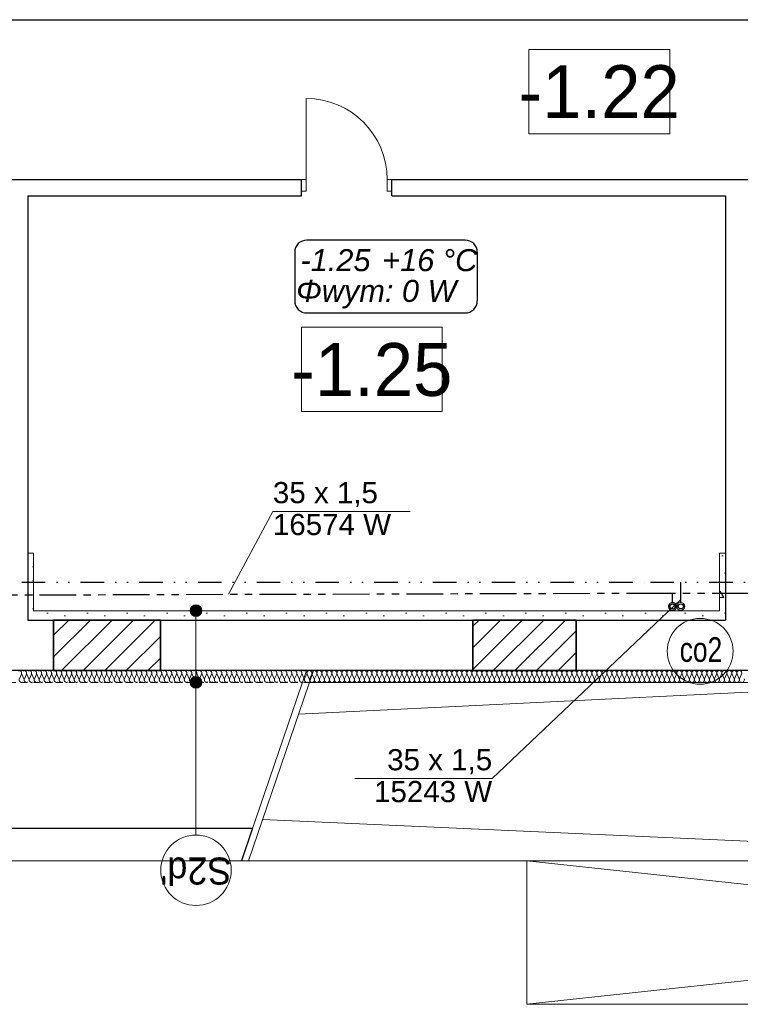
# Model space of a CAD drawing. Header units: millimetres. Extents: x -17429 to 155243, y -2908 to 188569.
# Tile 18 of 113: x 19085 to 25221, y 8696 to 17076. Entities that reach past the tile are written whole.
import ezdxf
from ezdxf.lldxf.tags import DXFTag

# ---------------------------------------------------------------- set-up
doc = ezdxf.new("R2010")
doc.units = ezdxf.units.MM
doc.header["$MEASUREMENT"] = 0
for name, pattern in [('DIVIDEX2', [2.5, 1, -0.5, 0, -0.5, 0, -0.5]), ('Hidden Line', [100, 50, -50]), ('PHANTOM', [2.5, 1.25, -0.25, 0.25, -0.25, 0.25, -0.25])]:
    doc.linetypes.add(name, pattern=pattern)
for name, color, linetype, lineweight in [('#piony', 7, 'Continuous', 5), ('Arch ocieplenie_Nr_Pióra__21', 252, 'Continuous', 13), ('Arch opisy_Nr_Pióra__1', 252, 'Continuous', 25), ('Arch opisy_Nr_Pióra__21', 252, 'Continuous', 13), ('Arch zmurowania_Nr_Pióra__21', 7, 'Continuous', 13), ('Arch zmurowania_Nr_Pióra__27', 7, 'Continuous', 35), ('INWENT. DRZWI_Nr_Pióra__21', 7, 'Continuous', 13), ('INWENT.ŚCIANY_Nr_Pióra__1', 252, 'Continuous', 25), ('INWENT.ŚCIANY_Nr_Pióra__21', 7, 'Continuous', 13), ('Istniejące schody_Nr_Pióra__21', 7, 'Continuous', 13)]:
    doc.layers.add(name, color=color, linetype=linetype, lineweight=lineweight)
for name, color, linetype in [('#podkład', 252, 'Continuous'), ('Arch ocieplenie', 252, 'Continuous'), ('Arch opisy', 252, 'Continuous'), ('Arch zmurowania', 7, 'Continuous'), ('IS_Grafika', 7, 'SOLID'), ('IS_Opisy_działek_Therm', 7, 'SOLID'), ('IS_Powrót', 5, 'DASH'), ('IS_Text_Konstrukcji', 7, 'Continuous'), ('IS_Zasilanie', 1, 'SOLID')]:
    doc.layers.add(name, color=color, linetype=linetype)
doc.layers.add('arch izolacje_Nr_Pióra__3', color=7, linetype='Continuous', lineweight=13, true_color=0xff6600)
doc.layers.add('Arch ocieplenie_Nr_Pióra__22', color=7, linetype='Continuous', lineweight=9, true_color=0x7f7f7f)
doc.styles.add('GENERATED_STYLE_3', font='txt')
doc.styles.add('GENERATED_STYLE_4', font='txt')
doc.styles.add('MtXpl_Arial', font='txt', dxfattribs={"height": 0.2})
doc.styles.get("Standard").update_dxf_attribs({"font": 'arial.ttf', "bigfont": 'BIGFONT.SHX'})
tags = doc.linetypes.add('DASH', pattern=[15, 10, -5]).pattern_tags.tags
tags[6:7] = [DXFTag(74, 4), DXFTag(75, 0), DXFTag(340, '0'), DXFTag(46, 0.0), DXFTag(50, 0.0), DXFTag(44, 0.0), DXFTag(45, 0.0)]
tags[4:5] = [DXFTag(74, 4), DXFTag(75, 0), DXFTag(340, '0'), DXFTag(46, 0.0), DXFTag(50, 0.0), DXFTag(44, 0.0), DXFTag(45, 0.0)]
tags = doc.linetypes.add('SOLID', pattern=[10, 10, 0]).pattern_tags.tags
tags[6:7] = [DXFTag(74, 4), DXFTag(75, 0), DXFTag(340, '0'), DXFTag(46, 0.0), DXFTag(50, 0.0), DXFTag(44, 0.0), DXFTag(45, 0.0)]
tags[4:5] = [DXFTag(74, 4), DXFTag(75, 0), DXFTag(340, '0'), DXFTag(46, 0.0), DXFTag(50, 0.0), DXFTag(44, 0.0), DXFTag(45, 0.0)]
pattern_1 = [(45, (0, 0), (-91.9239, 91.9239), [])]
pattern_2 = [(0, (0, 0), (0, 623.538), [60, -300]), (0, (180, 311.8), (0, 623.538), [60, -300]), (60, (0, 0), (-540, 311.769), [60, -300]), (60, (360, 0), (-540, 311.769), [60, -300]), (120, (60, 0), (540, 311.769), [60, -300]), (120, (420, 0), (540, 311.769), [60, -300]), (0, (0, 60), (0, 120), [0, -120, 0, -180]), (45, (60, 60), (-84.8528, 84.8528), [0, -90, 0, -150])]

# ---------------------------------------------------------------- blocks, each defined once
blk = doc.blocks.new('Izolacja cieplna 14_71', base_point=(32024.1, 11535.9))
at = {"layer": 'Arch ocieplenie_Nr_Pióra__22', "linetype": 'Continuous'}
for p, q in [((21572, 11506.1), (21554.3, 11465.7)), ((21593.3, 11465.7), (21575.6, 11506.1)), ((21614.6, 11506.1), (21596.9, 11465.7)), ((21635.9, 11465.7), (21618.2, 11506.1)), ((21657.1, 11506.1), (21639.4, 11465.7)), ((21678.4, 11465.7), (21660.7, 11506.1)), ((21699.7, 11506.1), (21682, 11465.7)), ((21721, 11465.7), (21703.3, 11506.1)), ((21742.3, 11506.1), (21724.6, 11465.7)), ((21763.6, 11465.7), (21745.9, 11506.1)), ((21784.9, 11506.1), (21767.1, 11465.7)), ((21806.1, 11465.7), (21788.4, 11506.1)), ((21827.4, 11506.1), (21809.7, 11465.7)), ((21848.7, 11465.7), (21831, 11506.1)), ((21870, 11506.1), (21852.3, 11465.7)), ((21891.3, 11465.7), (21873.6, 11506.1)), ((21912.6, 11506.1), (21894.8, 11465.7)), ((21933.8, 11465.7), (21916.1, 11506.1)), ((21955.1, 11506.1), (21937.4, 11465.7)), ((21976.4, 11465.7), (21958.7, 11506.1)), ((21997.7, 11506.1), (21980, 11465.7)), ((22019, 11465.7), (22001.3, 11506.1)), ((22040.3, 11506.1), (22022.5, 11465.7)), ((22061.5, 11465.7), (22043.8, 11506.1)), ((22082.8, 11506.1), (22065.1, 11465.7)), ((22104.1, 11465.7), (22086.4, 11506.1)), ((22125.4, 11506.1), (22107.7, 11465.7)), ((22146.7, 11465.7), (22129, 11506.1)), ((22168, 11506.1), (22150.2, 11465.7)), ((22189.2, 11465.7), (22171.5, 11506.1)), ((22210.5, 11506.1), (22192.8, 11465.7)), ((22231.8, 11465.7), (22214.1, 11506.1)), ((22253.1, 11506.1), (22235.4, 11465.7)), ((22274.4, 11465.7), (22256.7, 11506.1)), ((22295.7, 11506.1), (22278, 11465.7)), ((22316.9, 11465.7), (22299.2, 11506.1)), ((22338.2, 11506.1), (22320.5, 11465.7)), ((22359.5, 11465.7), (22341.8, 11506.1)), ((22380.8, 11506.1), (22363.1, 11465.7)), ((22402.1, 11465.7), (22384.4, 11506.1)), ((22423.4, 11506.1), (22405.7, 11465.7)), ((22444.6, 11465.7), (22426.9, 11506.1)), ((22465.9, 11506.1), (22448.2, 11465.7)), ((22487.2, 11465.7), (22469.5, 11506.1)), ((22508.5, 11506.1), (22490.8, 11465.7)), ((22529.8, 11465.7), (22512.1, 11506.1)), ((22551.1, 11506.1), (22533.4, 11465.7)), ((22572.3, 11465.7), (22554.6, 11506.1)), ((22593.6, 11506.1), (22575.9, 11465.7)), ((22614.9, 11465.7), (22597.2, 11506.1)), ((22636.2, 11506.1), (22618.5, 11465.7)), ((22657.5, 11465.7), (22639.8, 11506.1)), ((22678.8, 11506.1), (22661.1, 11465.7)), ((22700, 11465.7), (22682.3, 11506.1)), ((22721.3, 11506.1), (22703.6, 11465.7)), ((22742.6, 11465.7), (22724.9, 11506.1)), ((22763.9, 11506.1), (22746.2, 11465.7)), ((22785.2, 11465.7), (22767.5, 11506.1)), ((22806.5, 11506.1), (22788.8, 11465.7)), ((22827.7, 11465.7), (22810, 11506.1)), ((22849, 11506.1), (22831.3, 11465.7)), ((22870.3, 11465.7), (22852.6, 11506.1)), ((22891.6, 11506.1), (22873.9, 11465.7)), ((22912.9, 11465.7), (22895.2, 11506.1)), ((22934.2, 11506.1), (22916.5, 11465.7)), ((22955.5, 11465.7), (22937.7, 11506.1)), ((22976.7, 11506.1), (22959, 11465.7)), ((22998, 11465.7), (22980.3, 11506.1)), ((23019.3, 11506.1), (23001.6, 11465.7)), ((23040.6, 11465.7), (23022.9, 11506.1)), ((23061.9, 11506.1), (23044.2, 11465.7)), ((23083.2, 11465.7), (23065.4, 11506.1)), ((23104.4, 11506.1), (23086.7, 11465.7)), ((23125.7, 11465.7), (23108, 11506.1)), ((23147, 11506.1), (23129.3, 11465.7)), ((23168.3, 11465.7), (23150.6, 11506.1)), ((23189.6, 11506.1), (23171.9, 11465.7)), ((23210.9, 11465.7), (23193.1, 11506.1)), ((23232.1, 11506.1), (23214.4, 11465.7)), ((23253.4, 11465.7), (23235.7, 11506.1)), ((23274.7, 11506.1), (23257, 11465.7)), ((23296, 11465.7), (23278.3, 11506.1)), ((23317.3, 11506.1), (23299.6, 11465.7)), ((23338.6, 11465.7), (23320.8, 11506.1)), ((23359.8, 11506.1), (23342.1, 11465.7)), ((23381.1, 11465.7), (23363.4, 11506.1)), ((23402.4, 11506.1), (23384.7, 11465.7)), ((23423.7, 11465.7), (23406, 11506.1)), ((23445, 11506.1), (23427.3, 11465.7)), ((23466.3, 11465.7), (23448.6, 11506.1)), ((23487.5, 11506.1), (23469.8, 11465.7)), ((23508.8, 11465.7), (23491.1, 11506.1)), ((23530.1, 11506.1), (23512.4, 11465.7)), ((23551.4, 11465.7), (23533.7, 11506.1)), ((23572.7, 11506.1), (23555, 11465.7)), ((23594, 11465.7), (23576.3, 11506.1)), ((23615.2, 11506.1), (23597.5, 11465.7)), ((23636.5, 11465.7), (23618.8, 11506.1)), ((23657.8, 11506.1), (23640.1, 11465.7)), ((23679.1, 11465.7), (23661.4, 11506.1)), ((23700.4, 11506.1), (23682.7, 11465.7)), ((23721.7, 11465.7), (23704, 11506.1)), ((23742.9, 11506.1), (23725.2, 11465.7)), ((23764.2, 11465.7), (23746.5, 11506.1)), ((23785.5, 11506.1), (23767.8, 11465.7)), ((23806.8, 11465.7), (23789.1, 11506.1)), ((23828.1, 11506.1), (23810.4, 11465.7)), ((23849.4, 11465.7), (23831.7, 11506.1)), ((23870.6, 11506.1), (23852.9, 11465.7)), ((23891.9, 11465.7), (23874.2, 11506.1)), ((23913.2, 11506.1), (23895.5, 11465.7)), ((23934.5, 11465.7), (23916.8, 11506.1)), ((23955.8, 11506.1), (23938.1, 11465.7)), ((23977.1, 11465.7), (23959.4, 11506.1)), ((23998.3, 11506.1), (23980.6, 11465.7)), ((24019.6, 11465.7), (24001.9, 11506.1)), ((24040.9, 11506.1), (24023.2, 11465.7)), ((24062.2, 11465.7), (24044.5, 11506.1)), ((24083.5, 11506.1), (24065.8, 11465.7)), ((24104.8, 11465.7), (24087.1, 11506.1)), ((24126.1, 11506.1), (24108.3, 11465.7)), ((24147.3, 11465.7), (24129.6, 11506.1)), ((24168.6, 11506.1), (24150.9, 11465.7)), ((24189.9, 11465.7), (24172.2, 11506.1)), ((24211.2, 11506.1), (24193.5, 11465.7)), ((24232.5, 11465.7), (24214.8, 11506.1)), ((24253.8, 11506.1), (24236, 11465.7)), ((24275, 11465.7), (24257.3, 11506.1)), ((24296.3, 11506.1), (24278.6, 11465.7)), ((24317.6, 11465.7), (24299.9, 11506.1)), ((24338.9, 11506.1), (24321.2, 11465.7)), ((24360.2, 11465.7), (24342.5, 11506.1)), ((24381.5, 11506.1), (24363.7, 11465.7)), ((24402.7, 11465.7), (24385, 11506.1)), ((24424, 11506.1), (24406.3, 11465.7)), ((24445.3, 11465.7), (24427.6, 11506.1)), ((24466.6, 11506.1), (24448.9, 11465.7)), ((24487.9, 11465.7), (24470.2, 11506.1)), ((24509.2, 11506.1), (24491.4, 11465.7)), ((24530.4, 11465.7), (24512.7, 11506.1)), ((24551.7, 11506.1), (24534, 11465.7)), ((24573, 11465.7), (24555.3, 11506.1)), ((24594.3, 11506.1), (24576.6, 11465.7)), ((24615.6, 11465.7), (24597.9, 11506.1)), ((24636.9, 11506.1), (24619.2, 11465.7)), ((24658.1, 11465.7), (24640.4, 11506.1)), ((24679.4, 11506.1), (24661.7, 11465.7)), ((24700.7, 11465.7), (24683, 11506.1)), ((24722, 11506.1), (24704.3, 11465.7)), ((24743.3, 11465.7), (24725.6, 11506.1)), ((24764.6, 11506.1), (24746.9, 11465.7)), ((24785.8, 11465.7), (24768.1, 11506.1)), ((24807.1, 11506.1), (24789.4, 11465.7)), ((24828.4, 11465.7), (24810.7, 11506.1)), ((24849.7, 11506.1), (24832, 11465.7)), ((24871, 11465.7), (24853.3, 11506.1)), ((24892.3, 11506.1), (24874.6, 11465.7)), ((24913.5, 11465.7), (24895.8, 11506.1)), ((24934.8, 11506.1), (24917.1, 11465.7)), ((24956.1, 11465.7), (24938.4, 11506.1)), ((24977.4, 11506.1), (24959.7, 11465.7)), ((24998.7, 11465.7), (24981, 11506.1)), ((25020, 11506.1), (25002.3, 11465.7)), ((25041.2, 11465.7), (25023.5, 11506.1)), ((25062.5, 11506.1), (25044.8, 11465.7)), ((25083.8, 11465.7), (25066.1, 11506.1)), ((25105.1, 11506.1), (25087.4, 11465.7)), ((25126.4, 11465.7), (25108.7, 11506.1)), ((25147.7, 11506.1), (25130, 11465.7)), ((25168.9, 11465.7), (25151.2, 11506.1)), ((25190.2, 11506.1), (25172.5, 11465.7)), ((25211.5, 11465.7), (25193.8, 11506.1)), ((25232.8, 11506.1), (25215.1, 11465.7))]:
    blk.add_line(p, q, dxfattribs=at)
for centre, start_param, end_param in [((21552.5, 11514.6), 2.7288, 4.712389), ((21595.1, 11514.6), 2.7288, 6.695979), ((21637.7, 11514.6), 2.7288, 6.695979), ((21680.2, 11514.6), 2.7288, 6.695979), ((21722.8, 11514.6), 2.7288, 6.695979), ((21765.4, 11514.6), 2.7288, 6.695979), ((21807.9, 11514.6), 2.7288, 6.695979), ((21850.5, 11514.6), 2.7288, 6.695979), ((21893.1, 11514.6), 2.7288, 6.695979), ((21935.6, 11514.6), 2.7288, 6.695979), ((21978.2, 11514.6), 2.7288, 6.695979), ((22020.8, 11514.6), 2.7288, 6.695979), ((22063.3, 11514.6), 2.7288, 6.695979), ((22105.9, 11514.6), 2.7288, 6.695979), ((22148.5, 11514.6), 2.7288, 6.695979), ((22191, 11514.6), 2.7288, 6.695979), ((22233.6, 11514.6), 2.7288, 6.695979), ((22276.2, 11514.6), 2.7288, 6.695979), ((22318.7, 11514.6), 2.7288, 6.695979), ((22361.3, 11514.6), 2.7288, 6.695979), ((22403.9, 11514.6), 2.7288, 6.695979), ((22446.4, 11514.6), 2.7288, 6.695979), ((22489, 11514.6), 2.7288, 6.695979), ((22531.6, 11514.6), 2.7288, 6.695979), ((22574.1, 11514.6), 2.7288, 6.695979), ((22616.7, 11514.6), 2.7288, 6.695979), ((22659.3, 11514.6), 2.7288, 6.695979), ((22701.8, 11514.6), 2.7288, 6.695979), ((22744.4, 11514.6), 2.7288, 6.695979), ((22787, 11514.6), 2.7288, 6.695979), ((22829.5, 11514.6), 2.7288, 6.695979), ((22872.1, 11514.6), 2.7288, 6.695979), ((22914.7, 11514.6), 2.7288, 6.695979), ((22957.2, 11514.6), 2.7288, 6.695979), ((22999.8, 11514.6), 2.7288, 6.695979), ((23042.4, 11514.6), 2.7288, 6.695979), ((23084.9, 11514.6), 2.7288, 6.695979), ((23127.5, 11514.6), 2.7288, 6.695979), ((23170.1, 11514.6), 2.7288, 6.695979), ((23212.6, 11514.6), 2.7288, 6.695979), ((23255.2, 11514.6), 2.7288, 6.695979), ((23297.8, 11514.6), 2.7288, 6.695979), ((23340.3, 11514.6), 2.7288, 6.695979), ((23382.9, 11514.6), 2.7288, 6.695979), ((23425.5, 11514.6), 2.7288, 6.695979), ((23468, 11514.6), 2.7288, 6.695979), ((23510.6, 11514.6), 2.7288, 6.695979), ((23553.2, 11514.6), 2.7288, 6.695979), ((23595.7, 11514.6), 2.7288, 6.695979), ((23638.3, 11514.6), 2.7288, 6.695979), ((23680.9, 11514.6), 2.7288, 6.695979), ((23723.5, 11514.6), 2.7288, 6.695979), ((23766, 11514.6), 2.7288, 6.695979), ((23808.6, 11514.6), 2.7288, 6.695979), ((23851.2, 11514.6), 2.7288, 6.695979), ((23893.7, 11514.6), 2.7288, 6.695979), ((23936.3, 11514.6), 2.7288, 6.695979), ((23978.9, 11514.6), 2.7288, 6.695979), ((24021.4, 11514.6), 2.7288, 6.695979), ((24064, 11514.6), 2.7288, 6.695979), ((24106.6, 11514.6), 2.7288, 6.695979), ((24149.1, 11514.6), 2.7288, 6.695979), ((24191.7, 11514.6), 2.7288, 6.695979), ((24234.3, 11514.6), 2.7288, 6.695979), ((24276.8, 11514.6), 2.7288, 6.695979), ((24319.4, 11514.6), 2.7288, 6.695979), ((24362, 11514.6), 2.7288, 6.695979), ((24404.5, 11514.6), 2.7288, 6.695979), ((24447.1, 11514.6), 2.7288, 6.695979), ((24489.7, 11514.6), 2.7288, 6.695979), ((24532.2, 11514.6), 2.7288, 6.695979), ((24574.8, 11514.6), 2.7288, 6.695979), ((24617.4, 11514.6), 2.7288, 6.695979), ((24659.9, 11514.6), 2.7288, 6.695979), ((24702.5, 11514.6), 2.7288, 6.695979), ((24745.1, 11514.6), 2.7288, 6.695979), ((24787.6, 11514.6), 2.7288, 6.695979), ((24830.2, 11514.6), 2.7288, 6.695979), ((24872.8, 11514.6), 2.7288, 6.695979), ((24915.3, 11514.6), 2.7288, 6.695979), ((24957.9, 11514.6), 2.7288, 6.695979), ((25000.5, 11514.6), 2.7288, 6.695979), ((25043, 11514.6), 2.7288, 6.695979), ((25085.6, 11514.6), 2.7288, 6.695979), ((25128.2, 11514.6), 2.7288, 6.695979), ((25170.7, 11514.6), 2.7288, 6.695979), ((25213.3, 11514.6), 2.7288, 6.695979), ((21573.8, 11457.1), 5.870392, 9.837571), ((21616.4, 11457.1), 5.870392, 9.837571), ((21658.9, 11457.1), 5.870392, 9.837571), ((21701.5, 11457.1), 5.870392, 9.837571), ((21744.1, 11457.1), 5.870392, 9.837571), ((21786.6, 11457.1), 5.870392, 9.837571), ((21829.2, 11457.1), 5.870392, 9.837571), ((21871.8, 11457.1), 5.870392, 9.837571), ((21914.3, 11457.1), 5.870392, 9.837571), ((21956.9, 11457.1), 5.870392, 9.837571), ((21999.5, 11457.1), 5.870392, 9.837571), ((22042, 11457.1), 5.870392, 9.837571), ((22084.6, 11457.1), 5.870392, 9.837571), ((22127.2, 11457.1), 5.870392, 9.837571), ((22169.7, 11457.1), 5.870392, 9.837571), ((22212.3, 11457.1), 5.870392, 9.837571), ((22254.9, 11457.1), 5.870392, 9.837571), ((22297.4, 11457.1), 5.870392, 9.837571), ((22340, 11457.1), 5.870392, 9.837571), ((22382.6, 11457.1), 5.870392, 9.837571), ((22425.1, 11457.1), 5.870392, 9.837571), ((22467.7, 11457.1), 5.870392, 9.837571), ((22510.3, 11457.1), 5.870392, 9.837571), ((22552.8, 11457.1), 5.870392, 9.837571), ((22595.4, 11457.1), 5.870392, 9.837571), ((22638, 11457.1), 5.870392, 9.837571), ((22680.6, 11457.1), 5.870392, 9.837571), ((22723.1, 11457.1), 5.870392, 9.837571), ((22765.7, 11457.1), 5.870392, 9.837571), ((22808.3, 11457.1), 5.870392, 9.837571), ((22850.8, 11457.1), 5.870392, 9.837571), ((22893.4, 11457.1), 5.870392, 9.837571), ((22936, 11457.1), 5.870392, 9.837571), ((22978.5, 11457.1), 5.870392, 9.837571), ((23021.1, 11457.1), 5.870392, 9.837571), ((23063.7, 11457.1), 5.870392, 9.837571), ((23106.2, 11457.1), 5.870392, 9.837571), ((23148.8, 11457.1), 5.870392, 9.837571), ((23191.4, 11457.1), 5.870392, 9.837571), ((23233.9, 11457.1), 5.870392, 9.837571), ((23276.5, 11457.1), 5.870392, 9.837571), ((23319.1, 11457.1), 5.870392, 9.837571), ((23361.6, 11457.1), 5.870392, 9.837571), ((23404.2, 11457.1), 5.870392, 9.837571), ((23446.8, 11457.1), 5.870392, 9.837571), ((23489.3, 11457.1), 5.870392, 9.837571), ((23531.9, 11457.1), 5.870392, 9.837571), ((23574.5, 11457.1), 5.870392, 9.837571), ((23617, 11457.1), 5.870392, 9.837571), ((23659.6, 11457.1), 5.870392, 9.837571), ((23702.2, 11457.1), 5.870392, 9.837571), ((23744.7, 11457.1), 5.870392, 9.837571), ((23787.3, 11457.1), 5.870392, 9.837571), ((23829.9, 11457.1), 5.870392, 9.837571), ((23872.4, 11457.1), 5.870392, 9.837571), ((23915, 11457.1), 5.870392, 9.837571), ((23957.6, 11457.1), 5.870392, 9.837571), ((24000.1, 11457.1), 5.870392, 9.837571), ((24042.7, 11457.1), 5.870392, 9.837571), ((24085.3, 11457.1), 5.870392, 9.837571), ((24127.8, 11457.1), 5.870392, 9.837571), ((24170.4, 11457.1), 5.870392, 9.837571), ((24213, 11457.1), 5.870392, 9.837571), ((24255.5, 11457.1), 5.870392, 9.837571), ((24298.1, 11457.1), 5.870392, 9.837571), ((24340.7, 11457.1), 5.870392, 9.837571), ((24383.2, 11457.1), 5.870392, 9.837571), ((24425.8, 11457.1), 5.870392, 9.837571), ((24468.4, 11457.1), 5.870392, 9.837571), ((24510.9, 11457.1), 5.870392, 9.837571), ((24553.5, 11457.1), 5.870392, 9.837571), ((24596.1, 11457.1), 5.870392, 9.837571), ((24638.6, 11457.1), 5.870392, 9.837571), ((24681.2, 11457.1), 5.870392, 9.837571), ((24723.8, 11457.1), 5.870392, 9.837571), ((24766.3, 11457.1), 5.870392, 9.837571), ((24808.9, 11457.1), 5.870392, 9.837571), ((24851.5, 11457.1), 5.870392, 9.837571), ((24894, 11457.1), 5.870392, 9.837571), ((24936.6, 11457.1), 5.870392, 9.837571), ((24979.2, 11457.1), 5.870392, 9.837571), ((25021.8, 11457.1), 5.870392, 9.837571), ((25064.3, 11457.1), 5.870392, 9.837571), ((25106.9, 11457.1), 5.870392, 9.837571), ((25149.5, 11457.1), 5.870392, 9.837571), ((25192, 11457.1), 5.870392, 9.837571), ((25234.6, 11457.1), 5.870392, 9.837571)]:
    blk.add_ellipse(centre, major_axis=(-21.3, 0), ratio=0.999256, start_param=start_param, end_param=end_param, dxfattribs=at)
blk = doc.blocks.new('Izolacja cieplna 14_74', base_point=(21552.5, 11535.9))
at = {"layer": 'Arch ocieplenie_Nr_Pióra__22', "linetype": 'Hidden Line'}
for p, q in [((19100.1, 11506.1), (19082.4, 11465.7)), ((19121.4, 11465.7), (19103.7, 11506.1)), ((19142.7, 11506.1), (19125, 11465.7)), ((19164, 11465.7), (19146.3, 11506.1)), ((19185.3, 11506.1), (19167.6, 11465.7)), ((19206.7, 11465.7), (19188.9, 11506.1)), ((19228, 11506.1), (19210.2, 11465.7)), ((19249.3, 11465.7), (19231.5, 11506.1)), ((19270.6, 11506.1), (19252.9, 11465.7)), ((19291.9, 11465.7), (19274.2, 11506.1)), ((19313.2, 11506.1), (19295.5, 11465.7)), ((19334.5, 11465.7), (19316.8, 11506.1)), ((19355.8, 11506.1), (19338.1, 11465.7)), ((19377.1, 11465.7), (19359.4, 11506.1)), ((19398.4, 11506.1), (19380.7, 11465.7)), ((19419.8, 11465.7), (19402, 11506.1)), ((19441.1, 11506.1), (19423.3, 11465.7)), ((19462.4, 11465.7), (19444.6, 11506.1)), ((19483.7, 11506.1), (19466, 11465.7)), ((19505, 11465.7), (19487.3, 11506.1)), ((19526.3, 11506.1), (19508.6, 11465.7)), ((19547.6, 11465.7), (19529.9, 11506.1)), ((19568.9, 11506.1), (19551.2, 11465.7)), ((19590.2, 11465.7), (19572.5, 11506.1)), ((19611.5, 11506.1), (19593.8, 11465.7)), ((19632.8, 11465.7), (19615.1, 11506.1)), ((19654.2, 11506.1), (19636.4, 11465.7)), ((19675.5, 11465.7), (19657.7, 11506.1)), ((19696.8, 11506.1), (19679, 11465.7)), ((19718.1, 11465.7), (19700.4, 11506.1)), ((19739.4, 11506.1), (19721.7, 11465.7)), ((19760.7, 11465.7), (19743, 11506.1)), ((19782, 11506.1), (19764.3, 11465.7)), ((19803.3, 11465.7), (19785.6, 11506.1)), ((19824.6, 11506.1), (19806.9, 11465.7)), ((19845.9, 11465.7), (19828.2, 11506.1)), ((19867.3, 11506.1), (19849.5, 11465.7)), ((19888.6, 11465.7), (19870.8, 11506.1)), ((19909.9, 11506.1), (19892.1, 11465.7)), ((19931.2, 11465.7), (19913.5, 11506.1)), ((19952.5, 11506.1), (19934.8, 11465.7)), ((19973.8, 11465.7), (19956.1, 11506.1)), ((19995.1, 11506.1), (19977.4, 11465.7)), ((20016.4, 11465.7), (19998.7, 11506.1)), ((20037.7, 11506.1), (20020, 11465.7)), ((20059, 11465.7), (20041.3, 11506.1)), ((20080.4, 11506.1), (20062.6, 11465.7)), ((20101.7, 11465.7), (20083.9, 11506.1)), ((20123, 11506.1), (20105.2, 11465.7)), ((20144.3, 11465.7), (20126.6, 11506.1)), ((20165.6, 11506.1), (20147.9, 11465.7)), ((20186.9, 11465.7), (20169.2, 11506.1)), ((20208.2, 11506.1), (20190.5, 11465.7)), ((20229.5, 11465.7), (20211.8, 11506.1)), ((20250.8, 11506.1), (20233.1, 11465.7)), ((20272.1, 11465.7), (20254.4, 11506.1)), ((20293.5, 11506.1), (20275.7, 11465.7)), ((20314.8, 11465.7), (20297, 11506.1)), ((20336.1, 11506.1), (20318.3, 11465.7)), ((20357.4, 11465.7), (20339.7, 11506.1)), ((20378.7, 11506.1), (20361, 11465.7)), ((20400, 11465.7), (20382.3, 11506.1)), ((20421.3, 11506.1), (20403.6, 11465.7)), ((20442.6, 11465.7), (20424.9, 11506.1)), ((20463.9, 11506.1), (20446.2, 11465.7)), ((20485.2, 11465.7), (20467.5, 11506.1)), ((20506.5, 11506.1), (20488.8, 11465.7)), ((20527.9, 11465.7), (20510.1, 11506.1)), ((20549.2, 11506.1), (20531.4, 11465.7)), ((20570.5, 11465.7), (20552.7, 11506.1)), ((20591.8, 11506.1), (20574.1, 11465.7)), ((20613.1, 11465.7), (20595.4, 11506.1)), ((20634.4, 11506.1), (20616.7, 11465.7)), ((20655.7, 11465.7), (20638, 11506.1)), ((20677, 11506.1), (20659.3, 11465.7)), ((20698.3, 11465.7), (20680.6, 11506.1)), ((20719.6, 11506.1), (20701.9, 11465.7)), ((20741, 11465.7), (20723.2, 11506.1)), ((20762.3, 11506.1), (20744.5, 11465.7)), ((20783.6, 11465.7), (20765.8, 11506.1)), ((20804.9, 11506.1), (20787.2, 11465.7)), ((20826.2, 11465.7), (20808.5, 11506.1)), ((20847.5, 11506.1), (20829.8, 11465.7)), ((20868.8, 11465.7), (20851.1, 11506.1)), ((20890.1, 11506.1), (20872.4, 11465.7)), ((20911.4, 11465.7), (20893.7, 11506.1)), ((20932.7, 11506.1), (20915, 11465.7)), ((20954.1, 11465.7), (20936.3, 11506.1)), ((20975.4, 11506.1), (20957.6, 11465.7)), ((20996.7, 11465.7), (20978.9, 11506.1)), ((21018, 11506.1), (21000.3, 11465.7)), ((21039.3, 11465.7), (21021.6, 11506.1)), ((21060.6, 11506.1), (21042.9, 11465.7)), ((21081.9, 11465.7), (21064.2, 11506.1)), ((21103.2, 11506.1), (21085.5, 11465.7)), ((21124.5, 11465.7), (21106.8, 11506.1)), ((21145.8, 11506.1), (21128.1, 11465.7)), ((21167.2, 11465.7), (21149.4, 11506.1)), ((21188.5, 11506.1), (21170.7, 11465.7)), ((21209.8, 11465.7), (21192, 11506.1)), ((21231.1, 11506.1), (21213.4, 11465.7)), ((21252.4, 11465.7), (21234.7, 11506.1)), ((21273.7, 11506.1), (21256, 11465.7)), ((21295, 11465.7), (21277.3, 11506.1)), ((21316.3, 11506.1), (21298.6, 11465.7)), ((21337.6, 11465.7), (21319.9, 11506.1)), ((21358.9, 11506.1), (21341.2, 11465.7)), ((21380.2, 11465.7), (21362.5, 11506.1)), ((21401.6, 11506.1), (21383.8, 11465.7)), ((21422.9, 11465.7), (21405.1, 11506.1)), ((21444.2, 11506.1), (21426.4, 11465.7)), ((21465.5, 11465.7), (21447.8, 11506.1)), ((21486.8, 11506.1), (21469.1, 11465.7)), ((21508.1, 11465.7), (21490.4, 11506.1)), ((21529.4, 11506.1), (21511.7, 11465.7)), ((21550.7, 11465.7), (21533, 11506.1))]:
    blk.add_line(p, q, dxfattribs=at)
for centre, start_param, end_param in [((19080.6, 11514.6), 2.7288, 6.695979), ((19123.2, 11514.6), 2.7288, 6.695979), ((19165.8, 11514.6), 2.7288, 6.695979), ((19208.4, 11514.6), 2.7288, 6.695979), ((19251.1, 11514.6), 2.7288, 6.695979), ((19293.7, 11514.6), 2.7288, 6.695979), ((19336.3, 11514.6), 2.7288, 6.695979), ((19378.9, 11514.6), 2.7288, 6.695979), ((19421.5, 11514.6), 2.7288, 6.695979), ((19464.2, 11514.6), 2.7288, 6.695979), ((19506.8, 11514.6), 2.7288, 6.695979), ((19549.4, 11514.6), 2.7288, 6.695979), ((19592, 11514.6), 2.7288, 6.695979), ((19634.6, 11514.6), 2.7288, 6.695979), ((19677.3, 11514.6), 2.7288, 6.695979), ((19719.9, 11514.6), 2.7288, 6.695979), ((19762.5, 11514.6), 2.7288, 6.695979), ((19805.1, 11514.6), 2.7288, 6.695979), ((19847.7, 11514.6), 2.7288, 6.695979), ((19890.4, 11514.6), 2.7288, 6.695979), ((19933, 11514.6), 2.7288, 6.695979), ((19975.6, 11514.6), 2.7288, 6.695979), ((20018.2, 11514.6), 2.7288, 6.695979), ((20060.8, 11514.6), 2.7288, 6.695979), ((20103.5, 11514.6), 2.7288, 6.695979), ((20146.1, 11514.6), 2.7288, 6.695979), ((20188.7, 11514.6), 2.7288, 6.695979), ((20231.3, 11514.6), 2.7288, 6.695979), ((20273.9, 11514.6), 2.7288, 6.695979), ((20316.6, 11514.6), 2.7288, 6.695979), ((20359.2, 11514.6), 2.7288, 6.695979), ((20401.8, 11514.6), 2.7288, 6.695979), ((20444.4, 11514.6), 2.7288, 6.695979), ((20487, 11514.6), 2.7288, 6.695979), ((20529.6, 11514.6), 2.7288, 6.695979), ((20572.3, 11514.6), 2.7288, 6.695979), ((20614.9, 11514.6), 2.7288, 6.695979), ((20657.5, 11514.6), 2.7288, 6.695979), ((20700.1, 11514.6), 2.7288, 6.695979), ((20742.7, 11514.6), 2.7288, 6.695979), ((20785.4, 11514.6), 2.7288, 6.695979), ((20828, 11514.6), 2.7288, 6.695979), ((20870.6, 11514.6), 2.7288, 6.695979), ((20913.2, 11514.6), 2.7288, 6.695979), ((20955.8, 11514.6), 2.7288, 6.695979), ((20998.5, 11514.6), 2.7288, 6.695979), ((21041.1, 11514.6), 2.7288, 6.695979), ((21083.7, 11514.6), 2.7288, 6.695979), ((21126.3, 11514.6), 2.7288, 6.695979), ((21168.9, 11514.6), 2.7288, 6.695979), ((21211.6, 11514.6), 2.7288, 6.695979), ((21254.2, 11514.6), 2.7288, 6.695979), ((21296.8, 11514.6), 2.7288, 6.695979), ((21339.4, 11514.6), 2.7288, 6.695979), ((21382, 11514.6), 2.7288, 6.695979), ((21424.7, 11514.6), 2.7288, 6.695979), ((21467.3, 11514.6), 2.7288, 6.695979), ((21509.9, 11514.6), 2.7288, 6.695979), ((21552.5, 11514.6), 4.712389, 6.695979), ((19101.9, 11457.1), 5.870392, 9.837571), ((19144.5, 11457.1), 5.870392, 9.837571), ((19187.1, 11457.1), 5.870392, 9.837571), ((19229.8, 11457.1), 5.870392, 9.837571), ((19272.4, 11457.1), 5.870392, 9.837571), ((19315, 11457.1), 5.870392, 9.837571), ((19357.6, 11457.1), 5.870392, 9.837571), ((19400.2, 11457.1), 5.870392, 9.837571), ((19442.9, 11457.1), 5.870392, 9.837571), ((19485.5, 11457.1), 5.870392, 9.837571), ((19528.1, 11457.1), 5.870392, 9.837571), ((19570.7, 11457.1), 5.870392, 9.837571), ((19613.3, 11457.1), 5.870392, 9.837571), ((19655.9, 11457.1), 5.870392, 9.837571), ((19698.6, 11457.1), 5.870392, 9.837571), ((19741.2, 11457.1), 5.870392, 9.837571), ((19783.8, 11457.1), 5.870392, 9.837571), ((19826.4, 11457.1), 5.870392, 9.837571), ((19869, 11457.1), 5.870392, 9.837571), ((19911.7, 11457.1), 5.870392, 9.837571), ((19954.3, 11457.1), 5.870392, 9.837571), ((19996.9, 11457.1), 5.870392, 9.837571), ((20039.5, 11457.1), 5.870392, 9.837571), ((20082.1, 11457.1), 5.870392, 9.837571), ((20124.8, 11457.1), 5.870392, 9.837571), ((20167.4, 11457.1), 5.870392, 9.837571), ((20210, 11457.1), 5.870392, 9.837571), ((20252.6, 11457.1), 5.870392, 9.837571), ((20295.2, 11457.1), 5.870392, 9.837571), ((20337.9, 11457.1), 5.870392, 9.837571), ((20380.5, 11457.1), 5.870392, 9.837571), ((20423.1, 11457.1), 5.870392, 9.837571), ((20465.7, 11457.1), 5.870392, 9.837571), ((20508.3, 11457.1), 5.870392, 9.837571), ((20551, 11457.1), 5.870392, 9.837571), ((20593.6, 11457.1), 5.870392, 9.837571), ((20636.2, 11457.1), 5.870392, 9.837571), ((20678.8, 11457.1), 5.870392, 9.837571), ((20721.4, 11457.1), 5.870392, 9.837571), ((20764.1, 11457.1), 5.870392, 9.837571), ((20806.7, 11457.1), 5.870392, 9.837571), ((20849.3, 11457.1), 5.870392, 9.837571), ((20891.9, 11457.1), 5.870392, 9.837571), ((20934.5, 11457.1), 5.870392, 9.837571), ((20977.2, 11457.1), 5.870392, 9.837571), ((21019.8, 11457.1), 5.870392, 9.837571), ((21062.4, 11457.1), 5.870392, 9.837571), ((21105, 11457.1), 5.870392, 9.837571), ((21147.6, 11457.1), 5.870392, 9.837571), ((21190.3, 11457.1), 5.870392, 9.837571), ((21232.9, 11457.1), 5.870392, 9.837571), ((21275.5, 11457.1), 5.870392, 9.837571), ((21318.1, 11457.1), 5.870392, 9.837571), ((21360.7, 11457.1), 5.870392, 9.837571), ((21403.3, 11457.1), 5.870392, 9.837571), ((21446, 11457.1), 5.870392, 9.837571), ((21488.6, 11457.1), 5.870392, 9.837571), ((21531.2, 11457.1), 5.870392, 9.837571)]:
    blk.add_ellipse(centre, major_axis=(-21.3, 0), ratio=0.998031, start_param=start_param, end_param=end_param, dxfattribs=at)
blk = doc.blocks.new('Ściana_69', base_point=(19374.1, 11535.9))
at = {"layer": 'Arch zmurowania_Nr_Pióra__21', "linetype": 'Continuous'}
h = blk.add_hatch(dxfattribs=at)
h.set_pattern_fill('Common_Brick', color=252, style=0, pattern_type=2)
h.set_pattern_definition(pattern_1)
h.paths.add_polyline_path([(19374.1, 11535.9), (20284.1, 11535.9), (20284.1, 11965.9), (19374.1, 11965.9)], flags=0)
at = {"layer": 'Arch zmurowania_Nr_Pióra__27', "color": 252, "linetype": 'Continuous'}
for p, q in [((20284.1, 11965.9), (19374.1, 11965.9)), ((19374.1, 11965.9), (19374.1, 11535.9)), ((20284.1, 11535.9), (20284.1, 11965.9)), ((19374.1, 11535.9), (20284.1, 11535.9))]:
    blk.add_line(p, q, dxfattribs=at)
blk = doc.blocks.new('Ściana_70', base_point=(22944.1, 11535.9))
at = {"layer": 'Arch zmurowania_Nr_Pióra__21', "linetype": 'Continuous'}
h = blk.add_hatch(dxfattribs=at)
h.set_pattern_fill('Common_Brick', color=252, style=0, pattern_type=2)
h.set_pattern_definition(pattern_1)
h.paths.add_polyline_path([(22944.1, 11535.9), (23824.1, 11535.9), (23824.1, 11965.9), (22944.1, 11965.9)], flags=0)
at = {"layer": 'Arch zmurowania_Nr_Pióra__27', "color": 252, "linetype": 'Continuous'}
for p, q in [((23824.1, 11965.9), (22944.1, 11965.9)), ((22944.1, 11965.9), (22944.1, 11535.9)), ((23824.1, 11535.9), (23824.1, 11965.9)), ((22944.1, 11535.9), (23824.1, 11535.9))]:
    blk.add_line(p, q, dxfattribs=at)
blk = doc.blocks.new('Ściana_74', base_point=(25094.1, 11965.9))
at = {"layer": 'Arch ocieplenie_Nr_Pióra__21', "linetype": 'Continuous'}
h = blk.add_hatch(dxfattribs=at)
h.set_pattern_fill('Structural_Concrete', color=256, style=0, pattern_type=2)
h.set_pattern_definition(pattern_2)
h.paths.add_polyline_path([(25044.1, 12045.9), (19204.1, 12045.9), (19154.1, 11965.9), (25094.1, 11965.9)], flags=0)
for p, q in [((25044.1, 12045.9), (19204.1, 12045.9)), ((19154.1, 11965.9), (25094.1, 11965.9))]:
    blk.add_line(p, q, dxfattribs=at)
blk = doc.blocks.new('Ściana_92', base_point=(25094.1, 11965.9))
at = {"layer": 'Arch ocieplenie_Nr_Pióra__21', "linetype": 'Continuous'}
h = blk.add_hatch(dxfattribs=at)
h.set_pattern_fill('Structural_Concrete', color=256, style=0, pattern_type=2)
h.set_pattern_definition(pattern_2)
h.paths.add_polyline_path([(25094.1, 11965.9), (25094.1, 12535.9), (25044.1, 12535.9), (25044.1, 12045.9)], flags=0)
for p, q in [((25094.1, 12535.9), (25044.1, 12535.9)), ((25044.1, 12535.9), (25044.1, 12045.9)), ((25094.1, 11965.9), (25094.1, 12535.9))]:
    blk.add_line(p, q, dxfattribs=at)
blk = doc.blocks.new('Ściana_94', base_point=(19154.1, 11965.9))
at = {"layer": 'Arch ocieplenie_Nr_Pióra__21', "linetype": 'Continuous'}
h = blk.add_hatch(dxfattribs=at)
h.set_pattern_fill('Structural_Concrete', color=256, style=0, pattern_type=2)
h.set_pattern_definition(pattern_2)
h.paths.add_polyline_path([(19204.1, 12045.9), (19204.1, 12535.9), (19154.1, 12535.9), (19154.1, 11965.9)], flags=0)
for p, q in [((19204.1, 12535.9), (19154.1, 12535.9)), ((19154.1, 12535.9), (19154.1, 11965.9)), ((19204.1, 12045.9), (19204.1, 12535.9))]:
    blk.add_line(p, q, dxfattribs=at)
blk = doc.blocks.new('Linia_86', base_point=(20586.4, 11435.9))
at = {"layer": 'Arch opisy_Nr_Pióra__21', "linetype": 'Continuous'}
blk.add_line((20586.4, 11435.9), (20586.4, 10136.8), dxfattribs=at)
blk.add_circle((20586.4, 9836.8), 300, dxfattribs=at)
blk = doc.blocks.new('Linia_87', base_point=(20586.4, 12045.9))
at = {"layer": 'Arch opisy_Nr_Pióra__21', "linetype": 'Continuous'}
for points in [[(20636.4, 12045.9), (20632.6, 12065), (20621.8, 12081.2), (20605.5, 12092), (20586.4, 12095.9), (20567.3, 12092), (20551, 12081.2), (20540.2, 12065), (20536.4, 12045.9), (20540.2, 12026.7), (20551, 12010.5), (20567.3, 11999.7), (20586.4, 11995.9), (20605.5, 11999.7), (20621.8, 12010.5), (20632.6, 12026.7)], [(20636.4, 11435.9), (20632.6, 11455), (20621.8, 11471.2), (20605.5, 11482), (20586.4, 11485.9), (20567.3, 11482), (20551, 11471.2), (20540.2, 11455), (20536.4, 11435.9), (20540.2, 11416.7), (20551, 11400.5), (20567.3, 11389.7), (20586.4, 11385.9), (20605.5, 11389.7), (20621.8, 11400.5), (20632.6, 11416.7)]]:
    blk.add_hatch(color=256, dxfattribs=at).paths.add_polyline_path(points, flags=0)
blk.add_line((20586.4, 11995.9), (20586.4, 11485.9), dxfattribs=at)
for centre in [(20586.4, 12045.9), (20586.4, 11435.9)]:
    blk.add_circle(centre, 50, dxfattribs=at)
blk = doc.blocks.new('YGGG')
at = {"layer": 'arch izolacje_Nr_Pióra__3', "color": 252, "linetype": 'Hidden Line'}
blk.add_line((21552.5, 11435.9), (11409.1, 11435.9), dxfattribs=at)
at = {"layer": 'arch izolacje_Nr_Pióra__3', "color": 252, "linetype": 'Continuous'}
for p, q in [((32024.1, 11435.9), (21552.5, 11435.9)), ((11129.1, 9915.9), (20973, 9915.9)), ((20973, 9915.9), (29064.1, 9915.9)), ((23404.1, 8695.9), (29064.1, 8695.9))]:
    blk.add_line(p, q, dxfattribs=at)
at = {"layer": 'Arch opisy_Nr_Pióra__21', "color": 252, "linetype": 'Continuous'}
for p, q in [((24620, 16823.5), (23420, 16823.5)), ((23420, 16823.5), (23420, 16103.5)), ((24620, 16103.5), (24620, 16823.5)), ((23420, 16103.5), (24620, 16103.5)), ((22683.7, 14459.8), (21483.7, 14459.8)), ((21483.7, 14459.8), (21483.7, 13739.8)), ((22683.7, 13739.8), (22683.7, 14459.8)), ((21483.7, 13739.8), (22683.7, 13739.8))]:
    blk.add_line(p, q, dxfattribs=at)
at = {"layer": 'INWENT. DRZWI_Nr_Pióra__21', "color": 252, "linetype": 'Continuous'}
for p, q in [((21524.1, 15715.9), (21524.1, 16405.9)), ((21524.1, 15715.9), (21484.1, 15715.9)), ((21524.1, 15715.9), (21524.1, 15615.9)), ((22214.1, 15715.9), (22214.1, 15615.9)), ((22214.1, 15715.9), (22254.1, 15715.9)), ((21524.1, 15615.9), (21484.1, 15615.9)), ((22214.1, 15615.9), (22254.1, 15615.9))]:
    blk.add_line(p, q, dxfattribs=at)
blk.add_arc((21524.1, 15715.9), 690, 0, 90, dxfattribs=at)
at = {"layer": 'INWENT.ŚCIANY_Nr_Pióra__1', "color": 252, "linetype": 'Continuous'}
for p, q in [((15944.1, 17075.9), (27634.1, 17075.9)), ((17924.1, 15715.9), (21484.1, 15715.9)), ((21484.1, 15575.9), (21484.1, 15715.9)), ((22254.1, 15575.9), (22254.1, 15715.9)), ((22254.1, 15715.9), (26494.1, 15715.9)), ((19154.1, 15575.9), (19154.1, 11965.9)), ((19154.1, 15575.9), (21484.1, 15575.9)), ((22254.1, 15575.9), (25094.1, 15575.9)), ((25094.1, 15575.9), (25094.1, 11965.9)), ((19154.1, 11965.9), (19374.1, 11965.9)), ((19374.1, 11965.9), (19374.1, 11535.9)), ((20284.1, 11965.9), (20284.1, 11535.9)), ((20284.1, 11965.9), (22944.1, 11965.9)), ((22944.1, 11965.9), (22944.1, 11535.9)), ((23824.1, 11965.9), (23824.1, 11535.9)), ((23824.1, 11965.9), (25094.1, 11965.9)), ((19374.1, 11535.9), (17674.1, 11535.9)), ((22944.1, 11535.9), (20284.1, 11535.9)), ((26164.1, 11535.9), (23824.1, 11535.9)), ((11409.1, 10195.9), (21068.7, 10195.9)), ((21068.7, 10195.9), (20973, 9915.9))]:
    blk.add_line(p, q, dxfattribs=at)
at = {"layer": 'INWENT.ŚCIANY_Nr_Pióra__21', "color": 252, "linetype": 'Continuous'}
for p, q in [((19374.1, 11965.9), (20284.1, 11965.9)), ((22944.1, 11965.9), (23824.1, 11965.9)), ((20284.1, 11535.9), (19374.1, 11535.9)), ((23824.1, 11535.9), (22944.1, 11535.9))]:
    blk.add_line(p, q, dxfattribs=at)
at = {"layer": 'Istniejące schody_Nr_Pióra__21', "color": 252, "linetype": 'Continuous'}
for p, q in [((21526.7, 11535.9), (20973, 9915.9)), ((21586.7, 11535.9), (21033, 9915.9)), ((21460.3, 11166.1), (29064.1, 11535.9)), ((29064.1, 9915.9), (21153.6, 10268.7)), ((23404.1, 8695.9), (23404.1, 9915.9)), ((29064.1, 9305.9), (23404.1, 9915.9)), ((23404.1, 8695.9), (29064.1, 9305.9))]:
    blk.add_line(p, q, dxfattribs=at)
at = {"layer": 'Arch ocieplenie', "color": 252}
for name, p in [('Ściana_94', (19154.1, 11965.9)), ('Ściana_92', (25094.1, 11965.9)), ('Ściana_74', (25094.1, 11965.9))]:
    blk.add_blockref(name, p, dxfattribs=at)
at = {"layer": 'Arch ocieplenie', "color": 252, "linetype": 'Hidden Line', "lineweight": 9}
blk.add_blockref('Izolacja cieplna 14_74', (21552.5, 11535.9), dxfattribs=at)
at = {"layer": 'Arch ocieplenie', "color": 252, "linetype": 'Continuous', "lineweight": 9}
blk.add_blockref('Izolacja cieplna 14_71', (32024.1, 11535.9), dxfattribs=at)
at = {"layer": 'Arch opisy', "color": 252, "linetype": 'Continuous'}
for name, p in [('Linia_87', (20586.4, 12045.9)), ('Linia_86', (20586.4, 11435.9))]:
    blk.add_blockref(name, p, dxfattribs=at)
at = {"layer": 'Arch zmurowania', "color": 252}
for name, p in [('Ściana_69', (19374.1, 11535.9)), ('Ściana_70', (22944.1, 11535.9))]:
    blk.add_blockref(name, p, dxfattribs=at)
at = {"layer": 'Arch opisy_Nr_Pióra__1', "color": 252, "linetype": 'Continuous', "char_height": 450, "attachment_point": 8, "style": 'GENERATED_STYLE_3'}
for s, insert in [('{-1.22}', (24020, 16238.5)), ('{-1.25}', (22083.7, 13867.1))]:
    blk.add_mtext(s, dxfattribs=dict(at, insert=insert))
at = {"layer": 'Arch opisy_Nr_Pióra__1', "color": 252, "linetype": 'Continuous', "insert": (20586.4, 9715.4), "char_height": 230, "attachment_point": 2, "rotation": 180, "style": 'GENERATED_STYLE_4'}
blk.add_mtext("{S2d'}", dxfattribs=at)

msp = doc.modelspace()

# ---------------------------------------------------------------- linework, layer by layer
at = {"layer": '#piony', "color": 7}
msp.add_circle((24879.8, 11700.5), 280.2, dxfattribs=at)
at = {"layer": 'IS_Opisy_działek_Therm', "color": 7, "lineweight": 5, "ltscale": 10}
for p, q in [((20862.4, 12185.4), (21241.2, 12891.2)), ((21241.2, 12891.2), (22411.2, 12891.2)), ((24714.1, 12142.1), (23108.7, 10618.2)), ((23108.7, 10618.2), (21938.7, 10618.2))]:
    msp.add_line(p, q, dxfattribs=at)
at = {"layer": 'IS_Powrót', "color": 5, "linetype": 'DIVIDEX2', "lineweight": 30, "ltscale": 200}
for p, q in [((18102.7, 12288.9), (24456.5, 12288.9)), ((24456.5, 12288.9), (31121.4, 12288.9))]:
    msp.add_line(p, q, dxfattribs=at)
at = {"layer": 'IS_Powrót', "color": 5, "lineweight": 30, "ltscale": 20}
msp.add_line((24714.1, 12116.5), (24714.1, 12288.9), dxfattribs=at)
for centre in [(24644.6, 12081.2), (24714.1, 12082.4)]:
    msp.add_circle(centre, 22.1, dxfattribs=at)
at = {"layer": 'IS_Powrót', "color": 5, "lineweight": 0, "ltscale": 20}
msp.add_circle((24714.1, 12082.4), 34.1, dxfattribs=at)
at = {"layer": 'IS_Text_Konstrukcji', "color": 18, "linetype": 'SOLID', "ltscale": 10, "true_color": 0x000000}
for p, q in [((22878.7, 15199.9), (21530.4, 15199.9)), ((21427.1, 15096.6), (21427.1, 14683.3)), ((22982.1, 14683.3), (22982.1, 15096.6)), ((21530.4, 14579.9), (22878.7, 14579.9))]:
    msp.add_line(p, q, dxfattribs=at)
for centre, start, end in [((21530.4, 15096.6), 89.99996, 180.00004), ((22878.7, 15096.6), 359.99996, 90.00004), ((21530.4, 14683.3), 179.99996, 270.00004), ((22878.7, 14683.3), 269.99996, 0.00004)]:
    msp.add_arc(centre, 103.3, start, end, dxfattribs=at)
at = {"layer": 'IS_Zasilanie', "color": 1, "linetype": 'PHANTOM', "lineweight": 30, "ltscale": 250}
for p, q in [((18002.7, 12177.4), (24356.5, 12195.1)), ((24356.5, 12195.1), (31221.4, 12195.1))]:
    msp.add_line(p, q, dxfattribs=at)
at = {"layer": 'IS_Zasilanie', "color": 1, "lineweight": 30, "ltscale": 10}
msp.add_line((24644.1, 12115.2), (24644.1, 12195.1), dxfattribs=at)
at = {"layer": 'IS_Zasilanie', "color": 1, "linetype": 'PHANTOM', "lineweight": 0, "ltscale": 250}
msp.add_circle((24644.6, 12081.2), 34.1, dxfattribs=at)
at = {"layer": 'IS_Zasilanie', "color": 1, "linetype": 'PHANTOM', "lineweight": 30, "ltscale": 250}
msp.add_circle((24644.6, 12081.2), 22.1, dxfattribs=at)
msp.add_circle((24644.6, 12081.2), 22.1, dxfattribs=at)

# ---------------------------------------------------------------- block references
at = {"layer": '#podkład'}
msp.add_blockref('YGGG', (0, 0), dxfattribs=at)

# ---------------------------------------------------------------- texts
at = {"layer": 'IS_Grafika', "color": 7, "lineweight": 5, "ltscale": 10, "style": 'MtXpl_Arial', "width": 0.8}
msp.add_text('co2', height=210, dxfattribs=at).set_placement((24705.3, 11610.5))
at = {"layer": 'IS_Opisy_działek_Therm', "color": 7, "lineweight": 5, "ltscale": 10, "char_height": 180}
for s, insert, attachment_point in [('\\fArial|b0|i0;35 x 1,5', (21241.2, 12927.2), 7), ('\\fArial|b0|i0;16574 W', (21241.2, 12869.6), 1), ('\\fArial|b0|i0;35 x 1,5', (23108.7, 10654.2), 9), ('\\fArial|b0|i0;15243 W', (23108.7, 10596.6), 3)]:
    msp.add_mtext(s, dxfattribs=dict(at, insert=insert, attachment_point=attachment_point))
at = {"layer": 'IS_Text_Konstrukcji', "color": 18, "linetype": 'SOLID', "ltscale": 10, "true_color": 0x000000, "char_height": 187.2}
for s, insert, attachment_point in [('\\fArial|b0|i1;-1.25', (22072.1, 14933.1), 9), ('\\fArial|b0|i1;+16 °C', (22172.1, 14933.1), 7), ('\\fArial|b0|i1;Φwym: 0 W', (22122.1, 14861.1), 2)]:
    msp.add_mtext(s, dxfattribs=dict(at, insert=insert, attachment_point=attachment_point))

doc.saveas('drawing.dxf')
